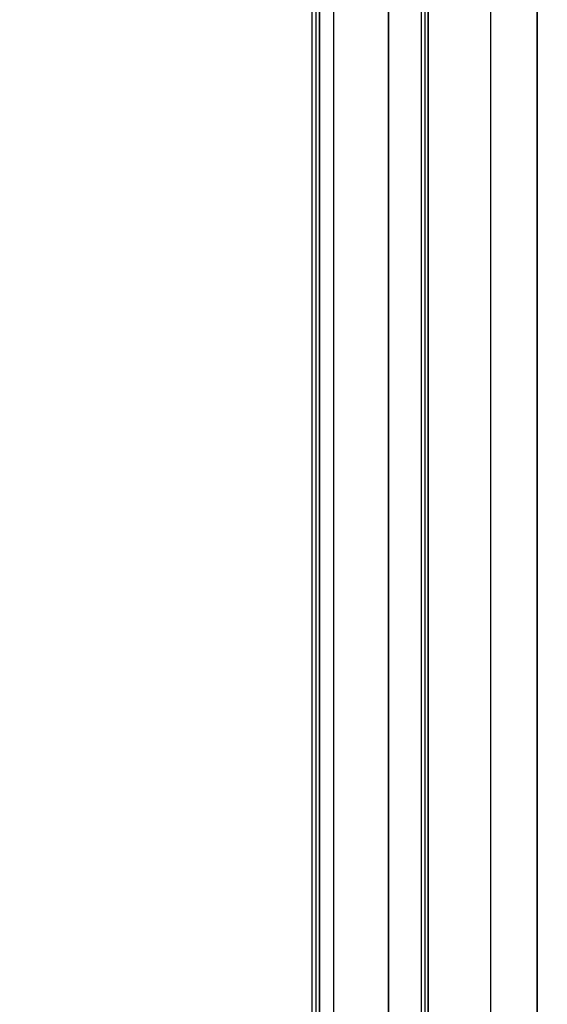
# Model space of a CAD drawing. Header units: millimetres. Extents: x -630 to 192, y -7 to 1615.
# Tile 41 of 249: x -541 to -535, y 120 to 132. Entities that reach past the tile are written whole.
import ezdxf

# ---------------------------------------------------------------- set-up
doc = ezdxf.new("R2010")
doc.units = ezdxf.units.MM
doc.header["$MEASUREMENT"] = 0
doc.layers.add('OVIDIO 160x80x72h', color=7, linetype='Continuous')

msp = doc.modelspace()

# ---------------------------------------------------------------- linework, layer by layer
at = {"layer": 'OVIDIO 160x80x72h', "extrusion": (1, 0, 0)}
for points in [[(157.193, 682.102), (93.944, 682.102)], [(93.944, 682.102), (157.193, 682.102)]]:
    msp.add_lwpolyline(points, dxfattribs=at)
at = {"layer": 'OVIDIO 160x80x72h'}
for points in [[(-537.322, 93.944), (-537.322, 157.193)], [(-536.651, 93.944), (-536.651, 157.193)], [(-536.651, 157.193), (-536.651, 93.944)], [(-537.591, 108.444), (-537.591, 143.444)], [(-537.546, 143.444), (-537.546, 108.444)], [(-537.501, 108.444), (-537.501, 143.444)], [(-537.501, 143.444), (-537.501, 108.444)], [(-536.249, 143.444), (-536.249, 108.444)], [(-536.204, 143.444), (-536.204, 108.444)], [(-536.16, 143.444), (-536.16, 108.444)], [(-536.16, 108.444), (-536.16, 143.444)], [(-535.396, 143.444), (-535.396, 108.444)], [(-534.818, 108.444), (-534.818, 143.444)], [(-534.818, 143.444), (-534.818, 108.444)]]:
    msp.add_lwpolyline(points, dxfattribs=at)
at = {"layer": 'OVIDIO 160x80x72h', "extrusion": (-0.045678, -0.114881, 0.992329)}
for points in [[(-559.343, 30.071), (-559.343, -76.785)], [(-559.343, -76.785), (-559.343, 30.071)], [(-558.886, -76.785), (-558.886, 30.071)], [(-558.886, 30.071), (-558.886, -76.785)]]:
    msp.add_lwpolyline(points, dxfattribs=at)
at = {"layer": 'OVIDIO 160x80x72h', "extrusion": (1, 2.56846e-05, -8.30777e-08)}
for points in [[(110.454, 680.676), (141.454, 680.576)], [(141.454, 680.576), (110.454, 680.676)], [(141.452, 679.867), (110.452, 679.967)], [(141.45, 679.158), (110.45, 679.258)], [(110.45, 679.258), (141.45, 679.158)]]:
    msp.add_lwpolyline(points, dxfattribs=at)
at = {"layer": 'OVIDIO 160x80x72h', "extrusion": (0.000995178, 0.999995, -0.002882)}
msp.add_lwpolyline([(540.196, 679.567), (540.686, 680.985)], dxfattribs=at)
at = {"layer": 'OVIDIO 160x80x72h', "extrusion": (0, 1, 0)}
for points in [[(537.591, 679.106), (537.501, 679.061)], [(537.501, 679.061), (537.414, 679.019), (537.326, 678.979), (537.237, 678.941), (537.146, 678.905), (537.054, 678.871), (536.961, 678.839), (536.867, 678.809), (536.773, 678.782), (536.677, 678.757), (536.58, 678.734), (536.483, 678.714), (536.386, 678.696), (536.287, 678.68), (536.189, 678.667), (536.09, 678.657), (535.991, 678.649), (535.892, 678.643), (535.792, 678.64), (535.693, 678.639), (535.594, 678.641), (535.495, 678.645), (535.396, 678.651), (535.298, 678.66), (535.201, 678.672), (535.104, 678.685), (535.007, 678.702), (534.912, 678.72), (534.817, 678.74), (534.723, 678.763), (534.63, 678.788), (534.538, 678.815), (534.447, 678.844), (534.357, 678.875), (534.268, 678.909), (534.178, 678.945), (534.09, 678.983), (534.001, 679.023), (533.914, 679.066), (533.827, 679.111), (533.741, 679.158), (533.656, 679.208), (533.572, 679.259), (533.49, 679.313), (533.408, 679.369), (533.328, 679.427), (533.249, 679.488), (533.171, 679.55), (533.095, 679.614), (533.021, 679.68), (532.948, 679.748), (532.877, 679.817), (532.808, 679.889), (532.74, 679.962), (532.675, 680.036), (532.611, 680.112), (532.55, 680.19), (532.49, 680.268), (532.433, 680.348), (532.378, 680.429), (532.325, 680.512), (532.274, 680.595), (532.225, 680.679), (532.179, 680.764), (532.135, 680.85)], [(536.249, 681.789), (536.16, 681.744)], [(536.16, 681.744), (536.137, 681.734), (536.115, 681.724), (536.092, 681.714), (536.069, 681.705), (536.046, 681.696), (536.022, 681.688), (535.999, 681.681), (535.975, 681.674), (535.95, 681.668), (535.926, 681.662), (535.902, 681.657), (535.877, 681.653), (535.852, 681.649), (535.828, 681.646), (535.803, 681.643), (535.778, 681.641), (535.753, 681.64), (535.729, 681.639), (535.704, 681.639), (535.679, 681.639), (535.655, 681.641), (535.63, 681.642), (535.606, 681.645), (535.582, 681.647), (535.558, 681.651), (535.534, 681.655), (535.51, 681.66), (535.487, 681.665), (535.464, 681.67), (535.441, 681.676), (535.418, 681.683), (535.396, 681.69), (535.374, 681.698), (535.352, 681.706), (535.33, 681.715), (535.308, 681.724), (535.286, 681.734), (535.265, 681.745), (535.243, 681.756), (535.222, 681.767), (535.201, 681.78), (535.18, 681.792), (535.159, 681.806), (535.139, 681.819), (535.119, 681.834), (535.099, 681.849), (535.08, 681.864), (535.061, 681.88), (535.042, 681.897), (535.024, 681.914), (535.006, 681.931), (534.989, 681.949), (534.972, 681.967), (534.955, 681.986), (534.939, 682.005), (534.923, 682.024), (534.908, 682.044), (534.894, 682.064), (534.88, 682.085), (534.866, 682.106), (534.853, 682.127), (534.841, 682.148), (534.829, 682.17), (534.818, 682.192)], [(534.818, 682.192), (532.067, 687.692)], [(536.651, 681.431), (537.993, 682.102)]]:
    msp.add_lwpolyline(points, dxfattribs=at)

doc.saveas('drawing.dxf')
